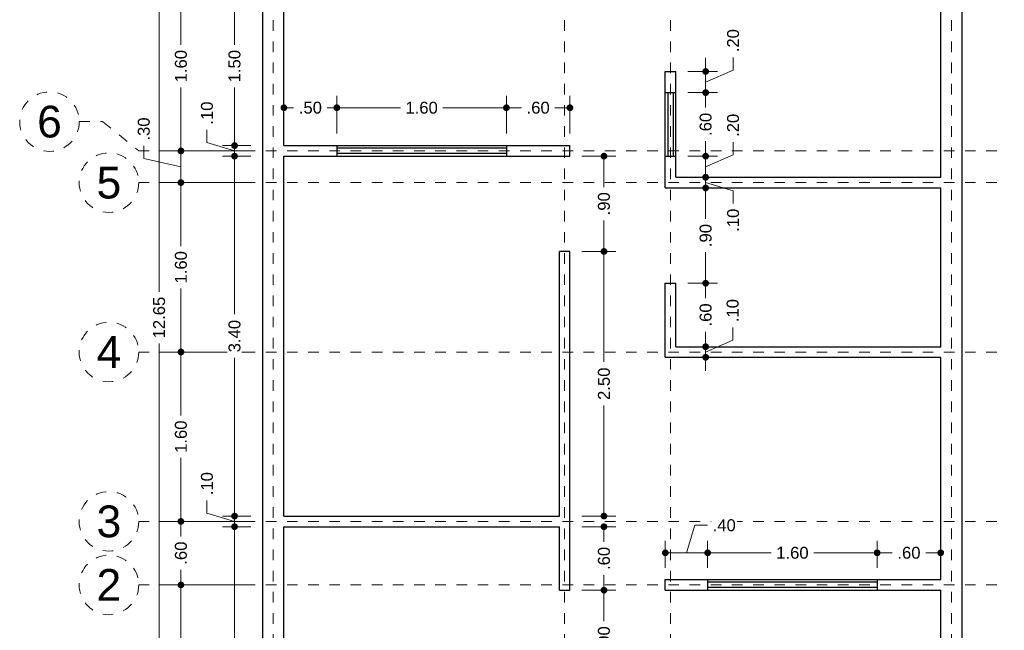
# Model space of a CAD drawing. Header units: millimetres. Extents: x 17.6 to 26.9, y -1.8 to 13.
# Tile 2 of 3: x 17.6 to 26.9, y 3.3 to 9.1. Entities that reach past the tile are written whole.
import ezdxf
from ezdxf.enums import TextEntityAlignment as Align

# ---------------------------------------------------------------- set-up
doc = ezdxf.new("R2010")
doc.units = ezdxf.units.MM
doc.header["$LTSCALE"] = 0.001
doc.linetypes.add('CENTER2', pattern=[28.575, 19.05, -3.175, 3.175, -3.175])
for name, color, linetype, lineweight in [('Cotas', 7, 'Continuous', 18), ('Ejes', 7, 'CENTER2', 5), ('Muros', 7, 'Continuous', 30), ('Ventanas', 250, 'Continuous', 25)]:
    doc.layers.add(name, color=color, linetype=linetype, lineweight=lineweight)
doc.styles.get("Standard").update_dxf_attribs({"font": 'arial.ttf'})
doc.dimstyles.new('1-75', dxfattribs={"dimscale": 75, "dimtxt": 0.0015, "dimasz": 0.00085, "dimexe": 0.0015, "dimexo": 0.0015, "dimgap": 0.0008, "dimtad": 0, "dimzin": 4, "dimdsep": 46, "dimtxsty": 'Standard', "dimblk": 'DOT', "dimcen": 0.0009, "dimclrd": 256, "dimclre": 256, "dimclrt": 256, "dimadec": 0, "dimazin": 0, "dimtfac": 1, "dimtofl": 0, "dimtmove": 1, "dimatfit": 2, "dimfxl": 0.0015, "dimtfill": 1, "dimtolj": 1, "dimtzin": 4, "dimlwd": -1, "dimlwe": -1, "dimarcsym": 0})

# ---------------------------------------------------------------- blocks, each defined once
blk = doc.blocks.new('_DOT')
at = {"color": 0, "linetype": 'ByBlock'}
blk.add_line((-0.5, 0), (-1, 0), dxfattribs=at)
at = {"color": 0, "linetype": 'ByBlock', "const_width": 0.5}
blk.add_lwpolyline([(-0.25, 0, 1), (0.25, 0, 1)], format="xyb", close=True, dxfattribs=at)
blk = doc.blocks.new('*D17')
at = {"layer": 'Cotas', "transparency": 16777216}
for p, q in [((19.7875, 12.6), (18.81, 12.6)), ((18.9225, 12.5363), (18.9225, 6.5199)), ((18.9225, 0.0138), (18.9225, 6.0301)), ((19.7875, -0.05), (18.81, -0.05))]:
    blk.add_line(p, q, dxfattribs=at)
at = {"layer": 'Defpoints', "color": 0, "transparency": 16777216}
for p in [(18.9225, 12.6), (19.9, 12.6), (19.9, -0.05)]:
    blk.add_point(p, dxfattribs=at)
at = {"layer": 'Cotas', "transparency": 16777216, "xscale": 0.06375, "yscale": 0.06375, "zscale": 0.06375}
for p, rotation in [((18.9225, 12.6), 90), ((18.9225, -0.05), 270)]:
    blk.add_blockref('_DOT', p, dxfattribs=dict(at, rotation=rotation))
at = {"layer": 'Cotas', "transparency": 16777216, "insert": (18.9225, 6.275), "char_height": 0.1125, "attachment_point": 5, "rotation": 90, "bg_fill": 3, "box_fill_scale": 1.1, "bg_fill_color": 256, "bg_fill_true_color": 13158600, "bg_fill_transparency": 0}
blk.add_mtext('\\A1;12.65', dxfattribs=at)
blk = doc.blocks.new('*D19')
at = {"layer": 'Cotas', "transparency": 16777216}
for p, q in [((19.7875, 9.45), (19.0156, 9.45)), ((19.1281, 9.3862), (19.1281, 8.8506)), ((19.1281, 7.9137), (19.1281, 8.4494)), ((19.7875, 7.85), (19.0156, 7.85))]:
    blk.add_line(p, q, dxfattribs=at)
at = {"layer": 'Defpoints', "color": 0, "transparency": 16777216}
for p in [(19.9, 9.45), (19.1281, 7.85), (19.9, 7.85)]:
    blk.add_point(p, dxfattribs=at)
at = {"layer": 'Cotas', "transparency": 16777216, "xscale": 0.06375, "yscale": 0.06375, "zscale": 0.06375}
for p, rotation in [((19.1281, 9.45), 90), ((19.1281, 7.85), 270)]:
    blk.add_blockref('_DOT', p, dxfattribs=dict(at, rotation=rotation))
at = {"layer": 'Cotas', "transparency": 16777216, "insert": (19.1281, 8.65), "char_height": 0.1125, "attachment_point": 5, "rotation": 90, "bg_fill": 3, "box_fill_scale": 1.1, "bg_fill_color": 256, "bg_fill_true_color": 13158600, "bg_fill_transparency": 0}
blk.add_mtext('\\A1;1.60', dxfattribs=at)
blk = doc.blocks.new('*D20')
at = {"layer": 'Cotas', "transparency": 16777216}
for p, q in [((18.7781, 7.778), (18.7781, 7.898)), ((19.7875, 7.85), (19.0156, 7.85)), ((19.1281, 7.7), (18.7781, 7.778)), ((19.1281, 7.7862), (19.1281, 7.6137)), ((19.7875, 7.55), (19.0156, 7.55))]:
    blk.add_line(p, q, dxfattribs=at)
at = {"layer": 'Defpoints', "color": 0, "transparency": 16777216}
for p in [(19.9, 7.85), (19.1281, 7.55), (19.9, 7.55)]:
    blk.add_point(p, dxfattribs=at)
at = {"layer": 'Cotas', "transparency": 16777216, "xscale": 0.06375, "yscale": 0.06375, "zscale": 0.06375}
for p, rotation in [((19.1281, 7.85), 90), ((19.1281, 7.55), 270)]:
    blk.add_blockref('_DOT', p, dxfattribs=dict(at, rotation=rotation))
at = {"layer": 'Cotas', "transparency": 16777216, "insert": (18.7781, 8.0563), "char_height": 0.1125, "attachment_point": 5, "rotation": 90, "bg_fill": 3, "box_fill_scale": 1.1, "bg_fill_color": 256, "bg_fill_true_color": 13158600, "bg_fill_transparency": 0}
blk.add_mtext('\\A1;.30', dxfattribs=at)
blk = doc.blocks.new('*D21')
at = {"layer": 'Cotas', "transparency": 16777216}
for p, q in [((19.7875, 7.55), (19.0156, 7.55)), ((19.1281, 7.4862), (19.1281, 6.9506)), ((19.1281, 6.0137), (19.1281, 6.5494)), ((19.7875, 5.95), (19.0156, 5.95))]:
    blk.add_line(p, q, dxfattribs=at)
at = {"layer": 'Defpoints', "color": 0, "transparency": 16777216}
for p in [(19.9, 7.55), (19.1281, 5.95), (19.9, 5.95)]:
    blk.add_point(p, dxfattribs=at)
at = {"layer": 'Cotas', "transparency": 16777216, "xscale": 0.06375, "yscale": 0.06375, "zscale": 0.06375}
for p, rotation in [((19.1281, 7.55), 90), ((19.1281, 5.95), 270)]:
    blk.add_blockref('_DOT', p, dxfattribs=dict(at, rotation=rotation))
at = {"layer": 'Cotas', "transparency": 16777216, "insert": (19.1281, 6.75), "char_height": 0.1125, "attachment_point": 5, "rotation": 90, "bg_fill": 3, "box_fill_scale": 1.1, "bg_fill_color": 256, "bg_fill_true_color": 13158600, "bg_fill_transparency": 0}
blk.add_mtext('\\A1;1.60', dxfattribs=at)
blk = doc.blocks.new('*D22')
at = {"layer": 'Cotas', "transparency": 16777216}
for p, q in [((19.7875, 5.95), (19.0156, 5.95)), ((19.1281, 5.8863), (19.1281, 5.3506)), ((19.1281, 4.4137), (19.1281, 4.9494)), ((19.7875, 4.35), (19.0156, 4.35))]:
    blk.add_line(p, q, dxfattribs=at)
at = {"layer": 'Defpoints', "color": 0, "transparency": 16777216}
for p in [(19.9, 5.95), (19.1281, 4.35), (19.9, 4.35)]:
    blk.add_point(p, dxfattribs=at)
at = {"layer": 'Cotas', "transparency": 16777216, "xscale": 0.06375, "yscale": 0.06375, "zscale": 0.06375}
for p, rotation in [((19.1281, 5.95), 90), ((19.1281, 4.35), 270)]:
    blk.add_blockref('_DOT', p, dxfattribs=dict(at, rotation=rotation))
at = {"layer": 'Cotas', "transparency": 16777216, "insert": (19.1281, 5.15), "char_height": 0.1125, "attachment_point": 5, "rotation": 90, "bg_fill": 3, "box_fill_scale": 1.1, "bg_fill_color": 256, "bg_fill_true_color": 13158600, "bg_fill_transparency": 0}
blk.add_mtext('\\A1;1.60', dxfattribs=at)
blk = doc.blocks.new('*D23')
at = {"layer": 'Cotas', "transparency": 16777216}
for p, q in [((19.7875, 4.35), (19.0156, 4.35)), ((19.1281, 4.2862), (19.1281, 4.2083)), ((19.1281, 3.8137), (19.1281, 3.8917)), ((19.7875, 3.75), (19.0156, 3.75))]:
    blk.add_line(p, q, dxfattribs=at)
at = {"layer": 'Defpoints', "color": 0, "transparency": 16777216}
for p in [(19.9, 4.35), (19.1281, 3.75), (19.9, 3.75)]:
    blk.add_point(p, dxfattribs=at)
at = {"layer": 'Cotas', "transparency": 16777216, "xscale": 0.06375, "yscale": 0.06375, "zscale": 0.06375}
for p, rotation in [((19.1281, 4.35), 90), ((19.1281, 3.75), 270)]:
    blk.add_blockref('_DOT', p, dxfattribs=dict(at, rotation=rotation))
at = {"layer": 'Cotas', "transparency": 16777216, "insert": (19.1281, 4.05), "char_height": 0.1125, "attachment_point": 5, "rotation": 90, "bg_fill": 3, "box_fill_scale": 1.1, "bg_fill_color": 256, "bg_fill_true_color": 13158600, "bg_fill_transparency": 0}
blk.add_mtext('\\A1;.60', dxfattribs=at)
blk = doc.blocks.new('*D24')
at = {"layer": 'Cotas', "transparency": 16777216}
for p, q in [((19.7875, 3.75), (19.0156, 3.75)), ((19.1281, 3.6862), (19.1281, 2.0936)), ((19.1281, 0.0888), (19.1281, 1.6814)), ((19.7875, 0.025), (19.0156, 0.025))]:
    blk.add_line(p, q, dxfattribs=at)
at = {"layer": 'Defpoints', "color": 0, "transparency": 16777216}
for p in [(19.9, 3.75), (19.1281, 0.025), (19.9, 0.025)]:
    blk.add_point(p, dxfattribs=at)
at = {"layer": 'Cotas', "transparency": 16777216, "xscale": 0.06375, "yscale": 0.06375, "zscale": 0.06375}
for p, rotation in [((19.1281, 3.75), 90), ((19.1281, 0.025), 270)]:
    blk.add_blockref('_DOT', p, dxfattribs=dict(at, rotation=rotation))
at = {"layer": 'Cotas', "transparency": 16777216, "insert": (19.1281, 1.8875), "char_height": 0.1125, "attachment_point": 5, "rotation": 90, "bg_fill": 3, "box_fill_scale": 1.1, "bg_fill_color": 256, "bg_fill_true_color": 13158600, "bg_fill_transparency": 0}
blk.add_mtext('\\A1;3.73', dxfattribs=at)
blk = doc.blocks.new('*D27')
at = {"layer": 'Cotas', "transparency": 16777216}
for p, q in [((19.7875, 9.4), (19.5217, 9.4)), ((19.6342, 9.3362), (19.6342, 8.8506)), ((19.6342, 7.9637), (19.6342, 8.4494)), ((19.7875, 7.9), (19.5217, 7.9))]:
    blk.add_line(p, q, dxfattribs=at)
at = {"layer": 'Defpoints', "color": 0, "transparency": 16777216}
for p in [(19.9, 9.4), (19.6342, 7.9), (19.9, 7.9)]:
    blk.add_point(p, dxfattribs=at)
at = {"layer": 'Cotas', "transparency": 16777216, "xscale": 0.06375, "yscale": 0.06375, "zscale": 0.06375}
for p, rotation in [((19.6342, 9.4), 90), ((19.6342, 7.9), 270)]:
    blk.add_blockref('_DOT', p, dxfattribs=dict(at, rotation=rotation))
at = {"layer": 'Cotas', "transparency": 16777216, "insert": (19.6342, 8.65), "char_height": 0.1125, "attachment_point": 5, "rotation": 90, "bg_fill": 3, "box_fill_scale": 1.1, "bg_fill_color": 256, "bg_fill_true_color": 13158600, "bg_fill_transparency": 0}
blk.add_mtext('\\A1;1.50', dxfattribs=at)
blk = doc.blocks.new('*D28')
at = {"layer": 'Cotas', "transparency": 16777216}
for p, q in [((19.3742, 7.928), (19.3742, 8.048)), ((19.6342, 7.9637), (19.6342, 8.0275)), ((19.6342, 7.85), (19.3742, 7.928)), ((19.7875, 7.9), (19.5217, 7.9)), ((19.6342, 7.9), (19.6342, 7.8)), ((19.7875, 7.8), (19.5217, 7.8)), ((19.6342, 7.7362), (19.6342, 7.6725))]:
    blk.add_line(p, q, dxfattribs=at)
at = {"layer": 'Defpoints', "color": 0, "transparency": 16777216}
for p in [(19.9, 7.9), (19.6342, 7.8), (19.9, 7.8)]:
    blk.add_point(p, dxfattribs=at)
at = {"layer": 'Cotas', "transparency": 16777216, "xscale": 0.06375, "yscale": 0.06375, "zscale": 0.06375}
for p, rotation in [((19.6342, 7.9), 270), ((19.6342, 7.8), 90)]:
    blk.add_blockref('_DOT', p, dxfattribs=dict(at, rotation=rotation))
at = {"layer": 'Cotas', "transparency": 16777216, "insert": (19.3742, 8.2063), "char_height": 0.1125, "attachment_point": 5, "rotation": 90, "bg_fill": 3, "box_fill_scale": 1.1, "bg_fill_color": 256, "bg_fill_true_color": 13158600, "bg_fill_transparency": 0}
blk.add_mtext('\\A1;.10', dxfattribs=at)
blk = doc.blocks.new('*D29')
at = {"layer": 'Cotas', "transparency": 16777216}
for p, q in [((19.7875, 7.8), (19.5217, 7.8)), ((19.6342, 7.7362), (19.6342, 6.3059)), ((19.6342, 4.4637), (19.6342, 5.8941)), ((19.7875, 4.4), (19.5217, 4.4))]:
    blk.add_line(p, q, dxfattribs=at)
at = {"layer": 'Defpoints', "color": 0, "transparency": 16777216}
for p in [(19.9, 7.8), (19.6342, 4.4), (19.9, 4.4)]:
    blk.add_point(p, dxfattribs=at)
at = {"layer": 'Cotas', "transparency": 16777216, "xscale": 0.06375, "yscale": 0.06375, "zscale": 0.06375}
for p, rotation in [((19.6342, 7.8), 90), ((19.6342, 4.4), 270)]:
    blk.add_blockref('_DOT', p, dxfattribs=dict(at, rotation=rotation))
at = {"layer": 'Cotas', "transparency": 16777216, "insert": (19.6342, 6.1), "char_height": 0.1125, "attachment_point": 5, "rotation": 90, "bg_fill": 3, "box_fill_scale": 1.1, "bg_fill_color": 256, "bg_fill_true_color": 13158600, "bg_fill_transparency": 0}
blk.add_mtext('\\A1;3.40', dxfattribs=at)
blk = doc.blocks.new('*D31')
at = {"layer": 'Cotas', "transparency": 16777216}
for p, q in [((19.3742, 4.428), (19.3742, 4.548)), ((19.6342, 4.4637), (19.6342, 4.5275)), ((19.6342, 4.35), (19.3742, 4.428)), ((19.7875, 4.4), (19.5217, 4.4)), ((19.6342, 4.4), (19.6342, 4.3)), ((19.7875, 4.3), (19.5217, 4.3)), ((19.6342, 4.2363), (19.6342, 4.1725))]:
    blk.add_line(p, q, dxfattribs=at)
at = {"layer": 'Defpoints', "color": 0, "transparency": 16777216}
for p in [(19.9, 4.4), (19.6342, 4.3), (19.9, 4.3)]:
    blk.add_point(p, dxfattribs=at)
at = {"layer": 'Cotas', "transparency": 16777216, "xscale": 0.06375, "yscale": 0.06375, "zscale": 0.06375}
for p, rotation in [((19.6342, 4.4), 270), ((19.6342, 4.3), 90)]:
    blk.add_blockref('_DOT', p, dxfattribs=dict(at, rotation=rotation))
at = {"layer": 'Cotas', "transparency": 16777216, "insert": (19.3742, 4.7063), "char_height": 0.1125, "attachment_point": 5, "rotation": 90, "bg_fill": 3, "box_fill_scale": 1.1, "bg_fill_color": 256, "bg_fill_true_color": 13158600, "bg_fill_transparency": 0}
blk.add_mtext('\\A1;.10', dxfattribs=at)
blk = doc.blocks.new('*D32')
at = {"layer": 'Cotas', "transparency": 16777216}
for p, q in [((19.7875, 4.3), (19.5217, 4.3)), ((19.6342, 4.2363), (19.6342, 2.4082)), ((19.6342, 0.1638), (19.6342, 1.9918)), ((19.7875, 0.1), (19.5217, 0.1))]:
    blk.add_line(p, q, dxfattribs=at)
at = {"layer": 'Defpoints', "color": 0, "transparency": 16777216}
for p in [(19.9, 4.3), (19.6342, 0.1), (19.9, 0.1)]:
    blk.add_point(p, dxfattribs=at)
at = {"layer": 'Cotas', "transparency": 16777216, "xscale": 0.06375, "yscale": 0.06375, "zscale": 0.06375}
for p, rotation in [((19.6342, 4.3), 90), ((19.6342, 0.1), 270)]:
    blk.add_blockref('_DOT', p, dxfattribs=dict(at, rotation=rotation))
at = {"layer": 'Cotas', "transparency": 16777216, "insert": (19.6342, 2.2), "char_height": 0.1125, "attachment_point": 5, "rotation": 90, "bg_fill": 3, "box_fill_scale": 1.1, "bg_fill_color": 256, "bg_fill_true_color": 13158600, "bg_fill_transparency": 0}
blk.add_mtext('\\A1;4.20', dxfattribs=at)
blk = doc.blocks.new('*D35')
at = {"layer": 'Cotas', "transparency": 16777216}
for p, q in [((22.9125, 3.7), (23.2337, 3.7)), ((23.1212, 3.6362), (23.1212, 3.4083)), ((23.1212, 2.8638), (23.1212, 3.0917)), ((22.9125, 2.8), (23.2337, 2.8))]:
    blk.add_line(p, q, dxfattribs=at)
at = {"layer": 'Defpoints', "color": 0, "transparency": 16777216}
for p in [(22.8, 3.7), (23.1212, 3.7), (22.8, 2.8)]:
    blk.add_point(p, dxfattribs=at)
at = {"layer": 'Cotas', "transparency": 16777216, "xscale": 0.06375, "yscale": 0.06375, "zscale": 0.06375}
for p, rotation in [((23.1212, 3.7), 90), ((23.1212, 2.8), 270)]:
    blk.add_blockref('_DOT', p, dxfattribs=dict(at, rotation=rotation))
at = {"layer": 'Cotas', "transparency": 16777216, "insert": (23.1212, 3.25), "char_height": 0.1125, "attachment_point": 5, "rotation": 90, "bg_fill": 3, "box_fill_scale": 1.1, "bg_fill_color": 256, "bg_fill_true_color": 13158600, "bg_fill_transparency": 0}
blk.add_mtext('\\A1;.90', dxfattribs=at)
blk = doc.blocks.new('*D36')
at = {"layer": 'Cotas', "transparency": 16777216}
for p, q in [((22.9125, 4.3), (23.2337, 4.3)), ((23.1212, 4.2362), (23.1212, 4.1583)), ((23.1212, 3.7637), (23.1212, 3.8417)), ((22.9125, 3.7), (23.2337, 3.7))]:
    blk.add_line(p, q, dxfattribs=at)
at = {"layer": 'Defpoints', "color": 0, "transparency": 16777216}
for p in [(22.8, 4.3), (23.1212, 4.3), (22.8, 3.7)]:
    blk.add_point(p, dxfattribs=at)
at = {"layer": 'Cotas', "transparency": 16777216, "xscale": 0.06375, "yscale": 0.06375, "zscale": 0.06375}
for p, rotation in [((23.1212, 4.3), 90), ((23.1212, 3.7), 270)]:
    blk.add_blockref('_DOT', p, dxfattribs=dict(at, rotation=rotation))
at = {"layer": 'Cotas', "transparency": 16777216, "insert": (23.1212, 4), "char_height": 0.1125, "attachment_point": 5, "rotation": 90, "bg_fill": 3, "box_fill_scale": 1.1, "bg_fill_color": 256, "bg_fill_true_color": 13158600, "bg_fill_transparency": 0}
blk.add_mtext('\\A1;.60', dxfattribs=at)
blk = doc.blocks.new('*D37')
at = {"layer": 'Cotas', "transparency": 16777216}
for p, q in [((22.9125, 6.9), (23.2337, 6.9)), ((23.1212, 6.8362), (23.1212, 5.8569)), ((23.1212, 4.4637), (23.1212, 5.4431)), ((22.9125, 4.4), (23.2337, 4.4))]:
    blk.add_line(p, q, dxfattribs=at)
at = {"layer": 'Defpoints', "color": 0, "transparency": 16777216}
for p in [(22.8, 6.9), (23.1212, 6.9), (22.8, 4.4)]:
    blk.add_point(p, dxfattribs=at)
at = {"layer": 'Cotas', "transparency": 16777216, "xscale": 0.06375, "yscale": 0.06375, "zscale": 0.06375}
for p, rotation in [((23.1212, 6.9), 90), ((23.1212, 4.4), 270)]:
    blk.add_blockref('_DOT', p, dxfattribs=dict(at, rotation=rotation))
at = {"layer": 'Cotas', "transparency": 16777216, "insert": (23.1212, 5.65), "char_height": 0.1125, "attachment_point": 5, "rotation": 90, "bg_fill": 3, "box_fill_scale": 1.1, "bg_fill_color": 256, "bg_fill_true_color": 13158600, "bg_fill_transparency": 0}
blk.add_mtext('\\A1;2.50', dxfattribs=at)
blk = doc.blocks.new('*D38')
at = {"layer": 'Cotas', "transparency": 16777216}
for p, q in [((22.9125, 7.8), (23.2337, 7.8)), ((23.1212, 7.7362), (23.1212, 7.5083)), ((23.1212, 6.9637), (23.1212, 7.1917)), ((22.9125, 6.9), (23.2337, 6.9))]:
    blk.add_line(p, q, dxfattribs=at)
at = {"layer": 'Defpoints', "color": 0, "transparency": 16777216}
for p in [(22.8, 7.8), (23.1212, 7.8), (22.8, 6.9)]:
    blk.add_point(p, dxfattribs=at)
at = {"layer": 'Cotas', "transparency": 16777216, "xscale": 0.06375, "yscale": 0.06375, "zscale": 0.06375}
for p, rotation in [((23.1212, 7.8), 90), ((23.1212, 6.9), 270)]:
    blk.add_blockref('_DOT', p, dxfattribs=dict(at, rotation=rotation))
at = {"layer": 'Cotas', "transparency": 16777216, "insert": (23.1212, 7.35), "char_height": 0.1125, "attachment_point": 5, "rotation": 90, "bg_fill": 3, "box_fill_scale": 1.1, "bg_fill_color": 256, "bg_fill_true_color": 13158600, "bg_fill_transparency": 0}
blk.add_mtext('\\A1;.90', dxfattribs=at)
blk = doc.blocks.new('*D41')
at = {"layer": 'Cotas', "transparency": 16777216}
for p, q in [((24.0811, 8.6637), (24.0811, 8.7275)), ((24.3403, 8.6124), (24.3403, 8.7324)), ((23.9125, 8.6), (24.1936, 8.6)), ((24.0811, 8.5), (24.3403, 8.6124)), ((24.0811, 8.6), (24.0811, 8.4)), ((23.9125, 8.4), (24.1936, 8.4)), ((24.0811, 8.3362), (24.0811, 8.2725))]:
    blk.add_line(p, q, dxfattribs=at)
at = {"layer": 'Defpoints', "color": 0, "transparency": 16777216}
for p in [(23.8, 8.6), (23.8, 8.4), (24.0811, 8.4)]:
    blk.add_point(p, dxfattribs=at)
at = {"layer": 'Cotas', "transparency": 16777216, "xscale": 0.06375, "yscale": 0.06375, "zscale": 0.06375}
for p, rotation in [((24.0811, 8.6), 270), ((24.0811, 8.4), 90)]:
    blk.add_blockref('_DOT', p, dxfattribs=dict(at, rotation=rotation))
at = {"layer": 'Cotas', "transparency": 16777216, "insert": (24.3403, 8.8908), "char_height": 0.1125, "attachment_point": 5, "rotation": 90, "bg_fill": 3, "box_fill_scale": 1.1, "bg_fill_color": 256, "bg_fill_true_color": 13158600, "bg_fill_transparency": 0}
blk.add_mtext('\\A1;.20', dxfattribs=at)
blk = doc.blocks.new('*D42')
at = {"layer": 'Cotas', "transparency": 16777216}
for p, q in [((23.9125, 8.4), (24.1936, 8.4)), ((24.0811, 8.3362), (24.0811, 8.2583)), ((24.0811, 7.8637), (24.0811, 7.9417)), ((23.9125, 7.8), (24.1936, 7.8))]:
    blk.add_line(p, q, dxfattribs=at)
at = {"layer": 'Defpoints', "color": 0, "transparency": 16777216}
for p in [(23.8, 8.4), (23.8, 7.8), (24.0811, 7.8)]:
    blk.add_point(p, dxfattribs=at)
at = {"layer": 'Cotas', "transparency": 16777216, "xscale": 0.06375, "yscale": 0.06375, "zscale": 0.06375}
for p, rotation in [((24.0811, 8.4), 90), ((24.0811, 7.8), 270)]:
    blk.add_blockref('_DOT', p, dxfattribs=dict(at, rotation=rotation))
at = {"layer": 'Cotas', "transparency": 16777216, "insert": (24.0811, 8.1), "char_height": 0.1125, "attachment_point": 5, "rotation": 90, "bg_fill": 3, "box_fill_scale": 1.1, "bg_fill_color": 256, "bg_fill_true_color": 13158600, "bg_fill_transparency": 0}
blk.add_mtext('\\A1;.60', dxfattribs=at)
blk = doc.blocks.new('*D43')
at = {"layer": 'Cotas', "transparency": 16777216}
for p, q in [((24.0811, 7.8637), (24.0811, 7.9275)), ((24.3403, 7.8124), (24.3403, 7.9324)), ((24.0811, 7.7), (24.3403, 7.8124)), ((23.9125, 7.8), (24.1936, 7.8)), ((24.0811, 7.8), (24.0811, 7.6)), ((23.9125, 7.6), (24.1936, 7.6)), ((24.0811, 7.5362), (24.0811, 7.4725))]:
    blk.add_line(p, q, dxfattribs=at)
at = {"layer": 'Defpoints', "color": 0, "transparency": 16777216}
for p in [(23.8, 7.8), (23.8, 7.6), (24.0811, 7.6)]:
    blk.add_point(p, dxfattribs=at)
at = {"layer": 'Cotas', "transparency": 16777216, "xscale": 0.06375, "yscale": 0.06375, "zscale": 0.06375}
for p, rotation in [((24.0811, 7.8), 270), ((24.0811, 7.6), 90)]:
    blk.add_blockref('_DOT', p, dxfattribs=dict(at, rotation=rotation))
at = {"layer": 'Cotas', "transparency": 16777216, "insert": (24.3403, 8.0908), "char_height": 0.1125, "attachment_point": 5, "rotation": 90, "bg_fill": 3, "box_fill_scale": 1.1, "bg_fill_color": 256, "bg_fill_true_color": 13158600, "bg_fill_transparency": 0}
blk.add_mtext('\\A1;.20', dxfattribs=at)
blk = doc.blocks.new('*D44')
at = {"layer": 'Cotas', "transparency": 16777216}
for p, q in [((24.0811, 7.6637), (24.0811, 7.7275)), ((23.9125, 7.6), (24.1936, 7.6)), ((24.0811, 7.6), (24.0811, 7.5)), ((24.0811, 7.55), (24.3403, 7.4729)), ((23.9125, 7.5), (24.1936, 7.5)), ((24.0811, 7.4362), (24.0811, 7.3725)), ((24.3403, 7.4729), (24.3403, 7.3529))]:
    blk.add_line(p, q, dxfattribs=at)
at = {"layer": 'Defpoints', "color": 0, "transparency": 16777216}
for p in [(23.8, 7.6), (23.8, 7.5), (24.0811, 7.5)]:
    blk.add_point(p, dxfattribs=at)
at = {"layer": 'Cotas', "transparency": 16777216, "xscale": 0.06375, "yscale": 0.06375, "zscale": 0.06375}
for p, rotation in [((24.0811, 7.6), 270), ((24.0811, 7.5), 90)]:
    blk.add_blockref('_DOT', p, dxfattribs=dict(at, rotation=rotation))
at = {"layer": 'Cotas', "transparency": 16777216, "insert": (24.3403, 7.1946), "char_height": 0.1125, "attachment_point": 5, "rotation": 90, "bg_fill": 3, "box_fill_scale": 1.1, "bg_fill_color": 256, "bg_fill_true_color": 13158600, "bg_fill_transparency": 0}
blk.add_mtext('\\A1;.10', dxfattribs=at)
blk = doc.blocks.new('*D45')
at = {"layer": 'Cotas', "transparency": 16777216}
for p, q in [((23.9125, 7.5), (24.1936, 7.5)), ((24.0811, 7.4362), (24.0811, 7.2083)), ((24.0811, 6.6637), (24.0811, 6.8917)), ((23.9125, 6.6), (24.1936, 6.6))]:
    blk.add_line(p, q, dxfattribs=at)
at = {"layer": 'Defpoints', "color": 0, "transparency": 16777216}
for p in [(23.8, 7.5), (23.8, 6.6), (24.0811, 6.6)]:
    blk.add_point(p, dxfattribs=at)
at = {"layer": 'Cotas', "transparency": 16777216, "xscale": 0.06375, "yscale": 0.06375, "zscale": 0.06375}
for p, rotation in [((24.0811, 7.5), 90), ((24.0811, 6.6), 270)]:
    blk.add_blockref('_DOT', p, dxfattribs=dict(at, rotation=rotation))
at = {"layer": 'Cotas', "transparency": 16777216, "insert": (24.0811, 7.05), "char_height": 0.1125, "attachment_point": 5, "rotation": 90, "bg_fill": 3, "box_fill_scale": 1.1, "bg_fill_color": 256, "bg_fill_true_color": 13158600, "bg_fill_transparency": 0}
blk.add_mtext('\\A1;.90', dxfattribs=at)
blk = doc.blocks.new('*D46')
at = {"layer": 'Cotas', "transparency": 16777216}
for p, q in [((23.9125, 6.6), (24.1936, 6.6)), ((24.0811, 6.5362), (24.0811, 6.4583)), ((24.0811, 6.0637), (24.0811, 6.1417)), ((23.9125, 6), (24.1936, 6))]:
    blk.add_line(p, q, dxfattribs=at)
at = {"layer": 'Defpoints', "color": 0, "transparency": 16777216}
for p in [(23.8, 6.6), (23.8, 6), (24.0811, 6)]:
    blk.add_point(p, dxfattribs=at)
at = {"layer": 'Cotas', "transparency": 16777216, "xscale": 0.06375, "yscale": 0.06375, "zscale": 0.06375}
for p, rotation in [((24.0811, 6.6), 90), ((24.0811, 6), 270)]:
    blk.add_blockref('_DOT', p, dxfattribs=dict(at, rotation=rotation))
at = {"layer": 'Cotas', "transparency": 16777216, "insert": (24.0811, 6.3), "char_height": 0.1125, "attachment_point": 5, "rotation": 90, "bg_fill": 3, "box_fill_scale": 1.1, "bg_fill_color": 256, "bg_fill_true_color": 13158600, "bg_fill_transparency": 0}
blk.add_mtext('\\A1;.60', dxfattribs=at)
blk = doc.blocks.new('*D47')
at = {"layer": 'Cotas', "transparency": 16777216}
for p, q in [((24.336, 6.0624), (24.336, 6.1824)), ((24.0811, 6.0637), (24.0811, 6.1275)), ((24.0811, 5.95), (24.336, 6.0624)), ((23.9125, 6), (24.1936, 6)), ((24.0811, 6), (24.0811, 5.9)), ((23.9125, 5.9), (24.1936, 5.9)), ((24.0811, 5.8363), (24.0811, 5.7725))]:
    blk.add_line(p, q, dxfattribs=at)
at = {"layer": 'Defpoints', "color": 0, "transparency": 16777216}
for p in [(23.8, 6), (23.8, 5.9), (24.0811, 5.9)]:
    blk.add_point(p, dxfattribs=at)
at = {"layer": 'Cotas', "transparency": 16777216, "xscale": 0.06375, "yscale": 0.06375, "zscale": 0.06375}
for p, rotation in [((24.0811, 6), 270), ((24.0811, 5.9), 90)]:
    blk.add_blockref('_DOT', p, dxfattribs=dict(at, rotation=rotation))
at = {"layer": 'Cotas', "transparency": 16777216, "insert": (24.336, 6.3408), "char_height": 0.1125, "attachment_point": 5, "rotation": 90, "bg_fill": 3, "box_fill_scale": 1.1, "bg_fill_color": 256, "bg_fill_true_color": 13158600, "bg_fill_transparency": 0}
blk.add_mtext('\\A1;.10', dxfattribs=at)
blk = doc.blocks.new('*D53')
at = {"layer": 'Cotas', "transparency": 16777216}
for p, q in [((25.7, 3.9125), (25.7, 4.1656)), ((26.3, 3.9125), (26.3, 4.1656)), ((25.7637, 4.0531), (25.8417, 4.0531)), ((26.2362, 4.0531), (26.1583, 4.0531))]:
    blk.add_line(p, q, dxfattribs=at)
at = {"layer": 'Defpoints', "color": 0, "transparency": 16777216}
for p in [(25.7, 4.0531), (25.7, 3.8), (26.3, 3.8)]:
    blk.add_point(p, dxfattribs=at)
at = {"layer": 'Cotas', "transparency": 16777216, "xscale": 0.06375, "yscale": 0.06375, "zscale": 0.06375, "rotation": 180}
blk.add_blockref('_DOT', (25.7, 4.0531), dxfattribs=at)
at = {"layer": 'Cotas', "transparency": 16777216, "xscale": 0.06375, "yscale": 0.06375, "zscale": 0.06375}
blk.add_blockref('_DOT', (26.3, 4.0531), dxfattribs=at)
at = {"layer": 'Cotas', "transparency": 16777216, "insert": (26, 4.0531), "char_height": 0.1125, "attachment_point": 5, "bg_fill": 3, "box_fill_scale": 1.1, "bg_fill_color": 256, "bg_fill_true_color": 13158600, "bg_fill_transparency": 0}
blk.add_mtext('\\A1;.60', dxfattribs=at)
blk = doc.blocks.new('*D54')
at = {"layer": 'Cotas', "transparency": 16777216}
for p, q in [((24.1, 3.9125), (24.1, 4.1656)), ((25.7, 3.9125), (25.7, 4.1656)), ((24.1638, 4.0531), (24.6994, 4.0531)), ((25.6362, 4.0531), (25.1006, 4.0531))]:
    blk.add_line(p, q, dxfattribs=at)
at = {"layer": 'Defpoints', "color": 0, "transparency": 16777216}
for p in [(24.1, 4.0531), (24.1, 3.8), (25.7, 3.8)]:
    blk.add_point(p, dxfattribs=at)
at = {"layer": 'Cotas', "transparency": 16777216, "xscale": 0.06375, "yscale": 0.06375, "zscale": 0.06375, "rotation": 180}
blk.add_blockref('_DOT', (24.1, 4.0531), dxfattribs=at)
at = {"layer": 'Cotas', "transparency": 16777216, "xscale": 0.06375, "yscale": 0.06375, "zscale": 0.06375}
blk.add_blockref('_DOT', (25.7, 4.0531), dxfattribs=at)
at = {"layer": 'Cotas', "transparency": 16777216, "insert": (24.9, 4.0531), "char_height": 0.1125, "attachment_point": 5, "bg_fill": 3, "box_fill_scale": 1.1, "bg_fill_color": 256, "bg_fill_true_color": 13158600, "bg_fill_transparency": 0}
blk.add_mtext('\\A1;1.60', dxfattribs=at)
blk = doc.blocks.new('*D55')
at = {"layer": 'Cotas', "transparency": 16777216}
for p, q in [((23.9, 4.0531), (23.978, 4.313)), ((23.978, 4.313), (24.098, 4.313)), ((23.7, 3.9125), (23.7, 4.1656)), ((24.1, 3.9125), (24.1, 4.1656)), ((24.0362, 4.0531), (23.7638, 4.0531))]:
    blk.add_line(p, q, dxfattribs=at)
at = {"layer": 'Defpoints', "color": 0, "transparency": 16777216}
for p in [(23.7, 4.0531), (23.7, 3.8), (24.1, 3.8)]:
    blk.add_point(p, dxfattribs=at)
at = {"layer": 'Cotas', "transparency": 16777216, "xscale": 0.06375, "yscale": 0.06375, "zscale": 0.06375, "rotation": 180}
blk.add_blockref('_DOT', (23.7, 4.0531), dxfattribs=at)
at = {"layer": 'Cotas', "transparency": 16777216, "xscale": 0.06375, "yscale": 0.06375, "zscale": 0.06375}
blk.add_blockref('_DOT', (24.1, 4.0531), dxfattribs=at)
at = {"layer": 'Cotas', "transparency": 16777216, "insert": (24.2563, 4.313), "char_height": 0.1125, "attachment_point": 5, "bg_fill": 3, "box_fill_scale": 1.1, "bg_fill_color": 256, "bg_fill_true_color": 13158600, "bg_fill_transparency": 0}
blk.add_mtext('\\A1;.40', dxfattribs=at)
blk = doc.blocks.new('*D56')
at = {"layer": 'Cotas', "transparency": 16777216}
for p, q in [((22.2, 8.0125), (22.2, 8.3699)), ((22.8, 8.0125), (22.8, 8.3699)), ((22.2637, 8.2574), (22.3417, 8.2574)), ((22.7363, 8.2574), (22.6583, 8.2574))]:
    blk.add_line(p, q, dxfattribs=at)
at = {"layer": 'Defpoints', "color": 0, "transparency": 16777216}
for p in [(22.2, 8.2574), (22.2, 7.9), (22.8, 7.9)]:
    blk.add_point(p, dxfattribs=at)
at = {"layer": 'Cotas', "transparency": 16777216, "xscale": 0.06375, "yscale": 0.06375, "zscale": 0.06375, "rotation": 180}
blk.add_blockref('_DOT', (22.2, 8.2574), dxfattribs=at)
at = {"layer": 'Cotas', "transparency": 16777216, "xscale": 0.06375, "yscale": 0.06375, "zscale": 0.06375}
blk.add_blockref('_DOT', (22.8, 8.2574), dxfattribs=at)
at = {"layer": 'Cotas', "transparency": 16777216, "insert": (22.5, 8.2574), "char_height": 0.1125, "attachment_point": 5, "bg_fill": 3, "box_fill_scale": 1.1, "bg_fill_color": 256, "bg_fill_true_color": 13158600, "bg_fill_transparency": 0}
blk.add_mtext('\\A1;.60', dxfattribs=at)
blk = doc.blocks.new('*D57')
at = {"layer": 'Cotas', "transparency": 16777216}
for p, q in [((20.6, 8.0125), (20.6, 8.3699)), ((22.2, 8.0125), (22.2, 8.3699)), ((20.6638, 8.2574), (21.1994, 8.2574)), ((22.1362, 8.2574), (21.6006, 8.2574))]:
    blk.add_line(p, q, dxfattribs=at)
at = {"layer": 'Defpoints', "color": 0, "transparency": 16777216}
for p in [(20.6, 8.2574), (20.6, 7.9), (22.2, 7.9)]:
    blk.add_point(p, dxfattribs=at)
at = {"layer": 'Cotas', "transparency": 16777216, "xscale": 0.06375, "yscale": 0.06375, "zscale": 0.06375, "rotation": 180}
blk.add_blockref('_DOT', (20.6, 8.2574), dxfattribs=at)
at = {"layer": 'Cotas', "transparency": 16777216, "xscale": 0.06375, "yscale": 0.06375, "zscale": 0.06375}
blk.add_blockref('_DOT', (22.2, 8.2574), dxfattribs=at)
at = {"layer": 'Cotas', "transparency": 16777216, "insert": (21.4, 8.2574), "char_height": 0.1125, "attachment_point": 5, "bg_fill": 3, "box_fill_scale": 1.1, "bg_fill_color": 256, "bg_fill_true_color": 13158600, "bg_fill_transparency": 0}
blk.add_mtext('\\A1;1.60', dxfattribs=at)
blk = doc.blocks.new('*D58')
at = {"layer": 'Cotas', "transparency": 16777216}
for p, q in [((20.1, 8.0125), (20.1, 8.3699)), ((20.6, 8.0125), (20.6, 8.3699)), ((20.1638, 8.2574), (20.1917, 8.2574)), ((20.5362, 8.2574), (20.5083, 8.2574))]:
    blk.add_line(p, q, dxfattribs=at)
at = {"layer": 'Defpoints', "color": 0, "transparency": 16777216}
for p in [(20.1, 8.2574), (20.1, 7.9), (20.6, 7.9)]:
    blk.add_point(p, dxfattribs=at)
at = {"layer": 'Cotas', "transparency": 16777216, "xscale": 0.06375, "yscale": 0.06375, "zscale": 0.06375, "rotation": 180}
blk.add_blockref('_DOT', (20.1, 8.2574), dxfattribs=at)
at = {"layer": 'Cotas', "transparency": 16777216, "xscale": 0.06375, "yscale": 0.06375, "zscale": 0.06375}
blk.add_blockref('_DOT', (20.6, 8.2574), dxfattribs=at)
at = {"layer": 'Cotas', "transparency": 16777216, "insert": (20.35, 8.2574), "char_height": 0.1125, "attachment_point": 5, "bg_fill": 3, "box_fill_scale": 1.1, "bg_fill_color": 256, "bg_fill_true_color": 13158600, "bg_fill_transparency": 0}
blk.add_mtext('\\A1;.50', dxfattribs=at)

msp = doc.modelspace()

# ---------------------------------------------------------------- linework, layer by layer
at = {"layer": 'Ejes', "linetype": 'CENTER2'}
for p, q in [((20, -1.2168), (20, 13)), ((22.75, -1.2168), (22.75, 13)), ((23.75, -1.2168), (23.75, 13)), ((26.4, -1.2168), (26.4, 13)), ((18.7294, 7.85), (26.9, 7.85)), ((18.7294, 7.55), (26.9, 7.55)), ((18.7294, 5.95), (26.9, 5.95)), ((18.7294, 4.35), (26.9, 4.35)), ((18.7294, 3.75), (26.9, 3.75))]:
    msp.add_line(p, q, dxfattribs=at)
at = {"layer": 'Ejes'}
for p, q in [((18.1688, 8.1262), (18.389, 8.1262)), ((18.389, 8.1262), (18.7294, 7.85))]:
    msp.add_line(p, q, dxfattribs=at)
for centre in [(17.8875, 8.1262), (18.4482, 7.55), (18.4482, 5.95), (18.4482, 4.35), (18.4482, 3.75)]:
    msp.add_circle(centre, 0.2812, dxfattribs=at)
at = {"layer": 'Muros'}
for p, q in [((19.9, -0.05), (19.9, 12.6)), ((26.5, 12.6), (26.5, -0.05)), ((20.1, 7.9), (20.1, 9.4)), ((26.3, 7.6), (26.3, 9.4)), ((23.7, 7.5), (23.7, 8.6)), ((23.7, 8.6), (23.8, 8.6)), ((23.8, 7.6), (23.8, 8.6)), ((20.1, 7.9), (22.8, 7.9)), ((22.8, 7.8), (22.8, 7.9)), ((20.1, 7.8), (22.8, 7.8)), ((20.1, 4.4), (20.1, 7.8)), ((23.7, 7.5), (23.7, 7.6)), ((23.8, 7.6), (26.3, 7.6)), ((23.7, 7.5), (26.3, 7.5)), ((26.3, 6), (26.3, 7.5)), ((22.8, 6.9), (22.7, 6.9)), ((22.7, 4.4), (22.7, 6.9)), ((22.8, 3.7), (22.8, 6.9)), ((23.7, 5.9), (23.7, 6.6)), ((23.7, 6.6), (23.8, 6.6)), ((23.8, 6), (23.8, 6.6)), ((23.8, 6), (26.3, 6)), ((23.7, 5.9), (26.3, 5.9)), ((26.3, 3.8), (26.3, 5.9)), ((20.1, 4.4), (22.7, 4.4)), ((20.1, 0.1), (20.1, 4.3)), ((20.1, 4.3), (22.7, 4.3)), ((22.7, 3.7), (22.7, 4.3)), ((23.7, 3.8), (26.3, 3.8)), ((23.7, 3.7), (23.7, 3.8)), ((22.7, 3.7), (22.8, 3.7)), ((23.7, 3.7), (26.3, 3.7)), ((26.3, 0.1), (26.3, 3.7))]:
    msp.add_line(p, q, dxfattribs=at)
at = {"layer": 'Ventanas'}
for p, q in [((23.7, 8.4), (23.8, 8.4)), ((23.725, 8.4), (23.725, 7.8)), ((23.775, 8.4), (23.775, 7.8)), ((20.6, 7.9), (20.6, 7.8)), ((22.2, 7.9), (22.2, 7.8)), ((22.2, 7.875), (20.6, 7.875)), ((22.2, 7.825), (20.6, 7.825)), ((23.7, 7.8), (23.8, 7.8)), ((24.1, 3.8), (24.1, 3.7)), ((25.7, 3.775), (24.1, 3.775)), ((25.7, 3.725), (24.1, 3.725)), ((25.7, 3.8), (25.7, 3.7))]:
    msp.add_line(p, q, dxfattribs=at)

# ---------------------------------------------------------------- texts
at = {"layer": 'Ejes'}
for s, p in [('6', (17.8875, 8.1262)), ('5', (18.4482, 7.55)), ('4', (18.4482, 5.95)), ('3', (18.4482, 4.35)), ('2', (18.4482, 3.75))]:
    msp.add_text(s, height=0.3, dxfattribs=at).set_placement(p, align=Align.MIDDLE_CENTER)

# ---------------------------------------------------------------- next in the draw order: dimensions: what is measured, and where the dimension line sits
at = {"layer": 'Cotas'}
for base, p1, p2, picture, middle in [((18.9225, 12.6), (19.9, -0.05), (19.9, 12.6), '*D17', (18.9225, 6.275)), ((23.1212, 3.7), (22.8, 2.8), (22.8, 3.7), '*D35', (23.1212, 3.25))]:
    dim = msp.add_linear_dim(base=base, p1=p1, p2=p2, angle=90, dimstyle='1-75', dxfattribs=at)
    dim.commit()
    dim.dimension.update_dxf_attribs({"geometry": picture, "text_midpoint": middle})
dim = msp.add_linear_dim(base=(24.0811, 8.4), p1=(23.8, 8.6), p2=(23.8, 8.4), angle=90, dimstyle='1-75', dxfattribs=at)
dim.commit()
dim.dimension.update_dxf_attribs({"geometry": '*D41', "text_midpoint": (24.3403, 8.7924), "dimtype": 160})
for base, p1, p2, picture, middle in [((22.2, 8.2574), (22.8, 7.9), (22.2, 7.9), '*D56', (22.5, 8.2574)), ((25.7, 4.0531), (26.3, 3.8), (25.7, 3.8), '*D53', (26, 4.0531))]:
    dim = msp.add_linear_dim(base=base, p1=p1, p2=p2, dimstyle='1-75', dxfattribs=at)
    dim.commit()
    dim.dimension.update_dxf_attribs({"geometry": picture, "text_midpoint": middle})

# ---------------------------------------------------------------- next in the draw order: dimensions: what is measured, and where the dimension line sits
for base, p1, p2, picture, middle in [((19.1281, 7.85), (19.9, 9.45), (19.9, 7.85), '*D19', (19.1281, 8.65)), ((24.0811, 7.8), (23.8, 8.4), (23.8, 7.8), '*D42', (24.0811, 8.1)), ((23.1212, 4.3), (22.8, 3.7), (22.8, 4.3), '*D36', (23.1212, 4))]:
    dim = msp.add_linear_dim(base=base, p1=p1, p2=p2, angle=90, dimstyle='1-75', dxfattribs=at)
    dim.commit()
    dim.dimension.update_dxf_attribs({"geometry": picture, "text_midpoint": middle})
for base, p1, p2, picture, middle in [((20.6, 8.2574), (22.2, 7.9), (20.6, 7.9), '*D57', (21.4, 8.2574)), ((24.1, 4.0531), (25.7, 3.8), (24.1, 3.8), '*D54', (24.9, 4.0531))]:
    dim = msp.add_linear_dim(base=base, p1=p1, p2=p2, dimstyle='1-75', dxfattribs=at)
    dim.commit()
    dim.dimension.update_dxf_attribs({"geometry": picture, "text_midpoint": middle})

# ---------------------------------------------------------------- next in the draw order: dimensions: what is measured, and where the dimension line sits
dim = msp.add_linear_dim(base=(20.1, 8.2574), p1=(20.6, 7.9), p2=(20.1, 7.9), dimstyle='1-75', dxfattribs=at)
dim.commit()
dim.dimension.update_dxf_attribs({"geometry": '*D58', "text_midpoint": (20.35, 8.2574), "dimtype": 160})
for base, p1, p2, picture, middle in [((24.0811, 7.6), (23.8, 7.8), (23.8, 7.6), '*D43', (24.3403, 7.9924)), ((19.1281, 7.55), (19.9, 7.85), (19.9, 7.55), '*D20', (18.7781, 7.958))]:
    dim = msp.add_linear_dim(base=base, p1=p1, p2=p2, angle=90, dimstyle='1-75', dxfattribs=at)
    dim.commit()
    dim.dimension.update_dxf_attribs({"geometry": picture, "text_midpoint": middle, "dimtype": 160})
dim = msp.add_linear_dim(base=(23.1212, 6.9), p1=(22.8, 4.4), p2=(22.8, 6.9), angle=90, dimstyle='1-75', dxfattribs=at)
dim.commit()
dim.dimension.update_dxf_attribs({"geometry": '*D37', "text_midpoint": (23.1212, 5.65)})
dim = msp.add_linear_dim(base=(23.7, 4.0531), p1=(24.1, 3.8), p2=(23.7, 3.8), dimstyle='1-75', dxfattribs=at)
dim.commit()
dim.dimension.update_dxf_attribs({"geometry": '*D55', "text_midpoint": (24.158, 4.313)})

# ---------------------------------------------------------------- next in the draw order: dimensions: what is measured, and where the dimension line sits
for base, p1, p2, picture, middle in [((19.6342, 7.9), (19.9, 9.4), (19.9, 7.9), '*D27', (19.6342, 8.65)), ((23.1212, 7.8), (22.8, 6.9), (22.8, 7.8), '*D38', (23.1212, 7.35)), ((19.1281, 5.95), (19.9, 7.55), (19.9, 5.95), '*D21', (19.1281, 6.75))]:
    dim = msp.add_linear_dim(base=base, p1=p1, p2=p2, angle=90, dimstyle='1-75', dxfattribs=at)
    dim.commit()
    dim.dimension.update_dxf_attribs({"geometry": picture, "text_midpoint": middle})
dim = msp.add_linear_dim(base=(24.0811, 7.5), p1=(23.8, 7.6), p2=(23.8, 7.5), angle=90, dimstyle='1-75', dxfattribs=at)
dim.commit()
dim.dimension.update_dxf_attribs({"geometry": '*D44', "text_midpoint": (24.3403, 7.2929), "dimtype": 160})

# ---------------------------------------------------------------- next in the draw order: dimensions: what is measured, and where the dimension line sits
for base, p1, p2, picture, middle in [((19.6342, 7.8), (19.9, 7.9), (19.9, 7.8), '*D28', (19.3742, 8.108)), ((24.0811, 6.6), (23.8, 7.5), (23.8, 6.6), '*D45', (24.0811, 7.05)), ((19.1281, 4.35), (19.9, 5.95), (19.9, 4.35), '*D22', (19.1281, 5.15))]:
    dim = msp.add_linear_dim(base=base, p1=p1, p2=p2, angle=90, dimstyle='1-75', dxfattribs=at)
    dim.commit()
    dim.dimension.update_dxf_attribs({"geometry": picture, "text_midpoint": middle})

# ---------------------------------------------------------------- next in the draw order: dimensions: what is measured, and where the dimension line sits
for base, p1, p2, picture, middle in [((24.0811, 6), (23.8, 6.6), (23.8, 6), '*D46', (24.0811, 6.3)), ((19.1281, 3.75), (19.9, 4.35), (19.9, 3.75), '*D23', (19.1281, 4.05))]:
    dim = msp.add_linear_dim(base=base, p1=p1, p2=p2, angle=90, dimstyle='1-75', dxfattribs=at)
    dim.commit()
    dim.dimension.update_dxf_attribs({"geometry": picture, "text_midpoint": middle})

# ---------------------------------------------------------------- next in the draw order: dimensions: what is measured, and where the dimension line sits
for base, p1, p2, picture, middle in [((19.6342, 4.4), (19.9, 7.8), (19.9, 4.4), '*D29', (19.6342, 6.1)), ((19.1281465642, 0.025), (19.9, 3.75), (19.9, 0.025), '*D24', (19.1281465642, 1.8875))]:
    dim = msp.add_linear_dim(base=base, p1=p1, p2=p2, angle=90, dimstyle='1-75', dxfattribs=at)
    dim.commit()
    dim.dimension.update_dxf_attribs({"geometry": picture, "text_midpoint": middle})
dim = msp.add_linear_dim(base=(24.0811, 5.9), p1=(23.8, 6), p2=(23.8, 5.9), angle=90, dimstyle='1-75', dxfattribs=at)
dim.commit()
dim.dimension.update_dxf_attribs({"geometry": '*D47', "text_midpoint": (24.336, 6.2424), "dimtype": 160})

# ---------------------------------------------------------------- next in the draw order: dimensions: what is measured, and where the dimension line sits
dim = msp.add_linear_dim(base=(19.6342, 4.3), p1=(19.9, 4.4), p2=(19.9, 4.3), angle=90, dimstyle='1-75', dxfattribs=at)
dim.commit()
dim.dimension.update_dxf_attribs({"geometry": '*D31', "text_midpoint": (19.3742, 4.608)})

# ---------------------------------------------------------------- next in the draw order: dimensions: what is measured, and where the dimension line sits
dim = msp.add_linear_dim(base=(19.6342, 0.1), p1=(19.9, 4.3), p2=(19.9, 0.1), angle=90, dimstyle='1-75', dxfattribs=at)
dim.commit()
dim.dimension.update_dxf_attribs({"geometry": '*D32', "text_midpoint": (19.6342, 2.2)})

doc.saveas('drawing.dxf')
